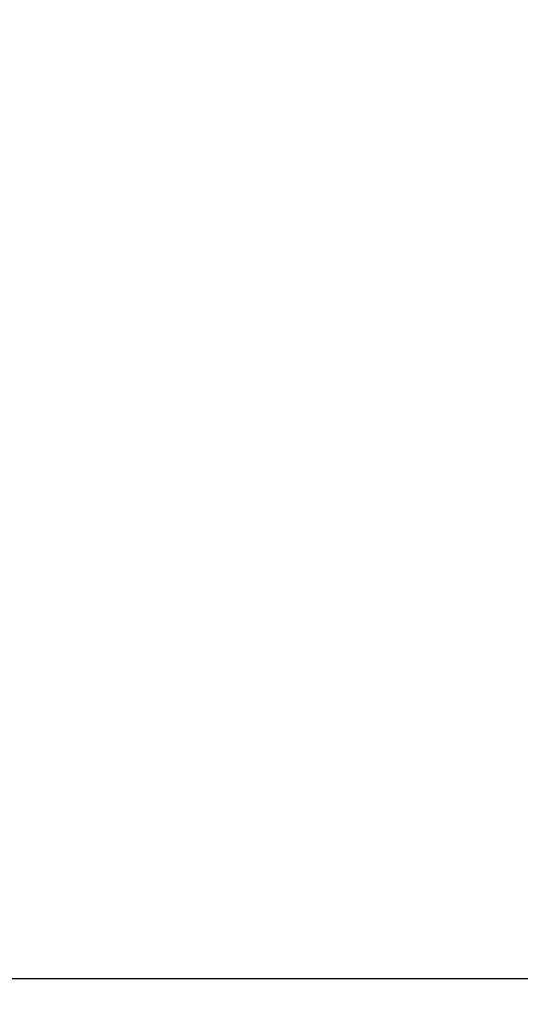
# Model space of a CAD drawing. Extents: x 0 to 8410, y 0 to 5940.
# Tile 16 of 158: x 1590 to 1884, y 1272 to 1850. Entities that reach past the tile are written whole.
import ezdxf

# ---------------------------------------------------------------- set-up
doc = ezdxf.new("R2010")
doc.units = 0
doc.header["$LTSCALE"] = 10
doc.layers.get('0').update_dxf_attribs({"linetype": 'CONTINUOUS'})
doc.styles.add('SLDTEXTSTYLE0', font='TXT', dxfattribs={"width": 0.605})
doc.dimstyles.new('SLDDIMSTYLE1', dxfattribs={"dimtxt": 50, "dimasz": 50, "dimexe": 0, "dimexo": 0.0625, "dimgap": 12.5, "dimtad": 1, "dimdec": 1, "dimrnd": 1e-09, "dimzin": 12, "dimtxsty": 'SLDTEXTSTYLE0', "dimsah": 1, "dimcen": 0.09, "dimazin": 3, "dimtfac": 1, "dimtofl": 0, "dimtmove": 0, "dimatfit": 3, "dimtolj": 1, "dimtzin": 12})

# ---------------------------------------------------------------- blocks, each defined once
blk = doc.blocks.new('_D_20')
at = {"color": 7, "linetype": 'CONTINUOUS'}
for p, q in [((286.65, 2500.02), (286.65, 1272.39)), ((1938.65, 2492.02), (1938.65, 1272.39)), ((1938.65, 1287.39), (286.65, 1287.39))]:
    blk.add_line(p, q, dxfattribs=at)
for points in [[(286.65, 1287.39), (336.65, 1279.89), (336.65, 1294.89)], [(1938.65, 1287.39), (1888.65, 1294.89), (1888.65, 1279.89)]]:
    blk.add_solid(points, dxfattribs=at)
at = {"color": 7, "linetype": 'CONTINUOUS', "insert": (1036.26, 1351.84), "char_height": 50, "attachment_point": 1, "style": 'SLDTEXTSTYLE0'}
blk.add_mtext('1652', dxfattribs=at)

msp = doc.modelspace()

# ---------------------------------------------------------------- dimensions: what is measured, and where the dimension line sits
at = {"color": 7, "linetype": 'CONTINUOUS'}
dim = msp.add_linear_dim(base=(286.648021, 1287.386716), p1=(1938.648021, 2512.021738), p2=(286.648021, 2520.021738), angle=0, dimstyle='SLDDIMSTYLE1', dxfattribs=at)
dim.commit()
dim.dimension.update_dxf_attribs({"geometry": '_D_20', "text_midpoint": (1112.648021, 1287.386716), "dimtype": 160})

doc.saveas('drawing.dxf')
